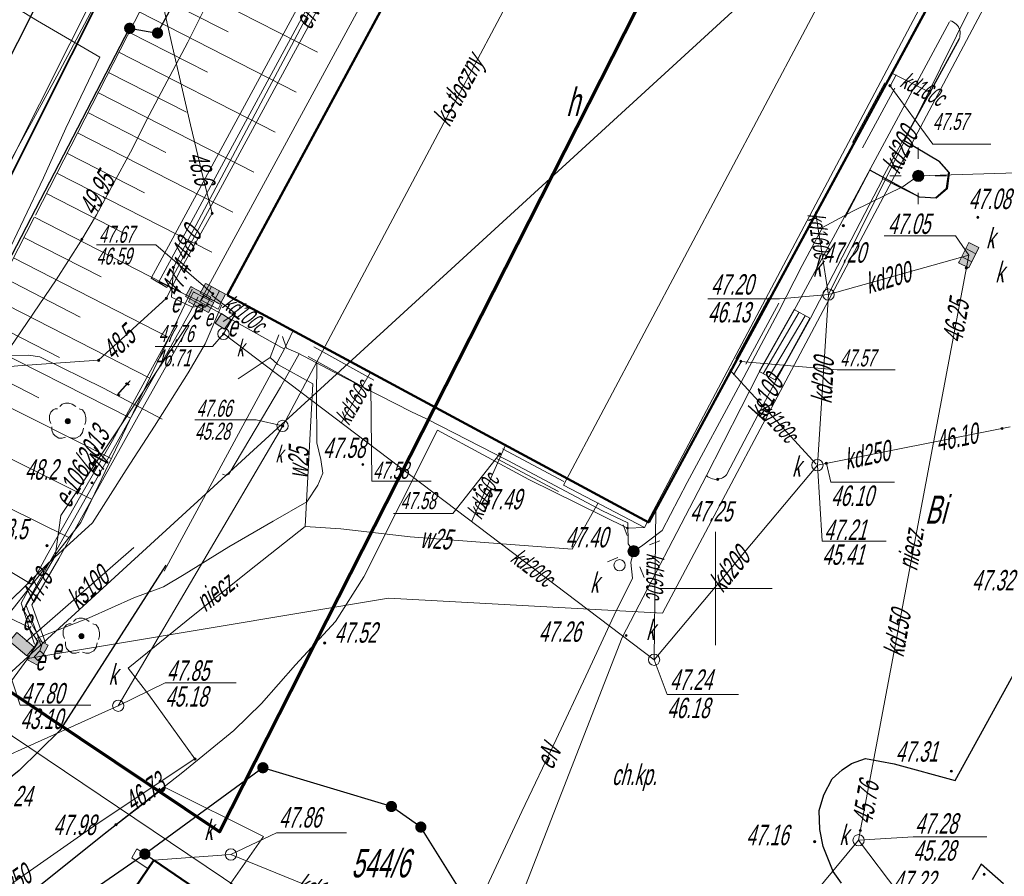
# Model space of a CAD drawing. Header units: millimetres. Extents: x 6567289036 to 6568990308, y 5976640423 to 5977332400.
# Tile 11 of 216: x 6567437334 to 6567480785, y 5976709709 to 5976747533. Entities that reach past the tile are written whole.
import ezdxf

# ---------------------------------------------------------------- set-up
doc = ezdxf.new("R2010")
doc.units = ezdxf.units.MM
doc.layers.add('0_PODKŁADANKI', color=7, linetype='Continuous')
doc.styles.get("Standard").update_dxf_attribs({"font": 'arial.ttf'})

# ---------------------------------------------------------------- blocks, each defined once
blk = doc.blocks.new('EGBP04_03')
at = {"linetype": 'Continuous', "lineweight": 13}
for color, points in [(7, [(0, -0.5, 1), (0, 0.5, 1)]), (0, [(0, -0.1, 1), (0, 0.1, 1)])]:
    blk.add_hatch(color=color, dxfattribs=at).paths.add_polyline_path(points)
at = {"color": 0, "linetype": 'Continuous', "lineweight": 13}
blk.add_circle((0, 0), 0.1, dxfattribs=at)
blk = doc.blocks.new('RTPW01')
at = {"linetype": 'Continuous', "lineweight": 13}
blk.add_hatch(color=0, dxfattribs=at).paths.add_polyline_path([(0, -0.1, 1), (0, 0.1, 1)])
at = {"color": 0, "linetype": 'Continuous', "lineweight": 13}
blk.add_circle((0, 0), 0.1, dxfattribs=at)
blk = doc.blocks.new('SUUS22_01')
at = {"color": 0, "linetype": 'Continuous', "lineweight": 13}
blk.add_circle((0, 0), 0.5, dxfattribs=at)
blk = doc.blocks.new('SUUS05')
at = {"linetype": 'Continuous', "lineweight": 18}
blk.add_hatch(color=7, dxfattribs=at).paths.add_polyline_path([(-1, 0.5), (-1, -0.5), (1, -0.5), (1, 0.5), (-0.9, 0.5)])
at = {"color": 0, "linetype": 'Continuous', "lineweight": 18, "flags": 128}
for points in [[(-1, 0.5), (-1, -0.5), (1, -0.5), (1, 0.5), (-0.9, 0.5)], [(-0.4, 0.5), (-0.4, -0.5)]]:
    blk.add_lwpolyline(points, close=True, dxfattribs=at)
blk.add_lwpolyline([(0.4, 0.5), (0.4, -0.5)], dxfattribs=at)
blk = doc.blocks.new('BUIB04_01')
at = {"linetype": 'Continuous', "lineweight": 18}
blk.add_hatch(color=7, dxfattribs=at).paths.add_polyline_path([(0, -0.5, 1), (0, 0.5, 1)])
at = {"color": 0, "linetype": 'Continuous', "lineweight": 18}
blk.add_circle((0, 0), 0.5, dxfattribs=at)
blk = doc.blocks.new('SUPS01_08')
at = {"linetype": 'Continuous', "lineweight": 13}
blk.add_hatch(color=0, dxfattribs=at).paths.add_polyline_path([(0, -0.1, 1), (0, 0.1, 1)])
at = {"color": 0, "linetype": 'Continuous', "lineweight": 13}
blk.add_circle((0, 0), 0.1, dxfattribs=at)
blk = doc.blocks.new('SUUS17_01')
at = {"linetype": 'Continuous', "lineweight": 18}
blk.add_hatch(color=7, dxfattribs=at).paths.add_polyline_path([(-1, 0.5), (-1, -0.5), (1, -0.5), (1, 0.5), (-0.9, 0.5)])
at = {"color": 0, "linetype": 'Continuous', "lineweight": 18, "flags": 128}
blk.add_lwpolyline([(-1, 0.5), (-1, -0.5), (1, -0.5), (1, 0.5), (-0.9, 0.5)], close=True, dxfattribs=at)
blk = doc.blocks.new('OBOP02_01')
at = {"linetype": 'Continuous', "lineweight": 13}
blk.add_hatch(color=0, dxfattribs=at).paths.add_polyline_path([(0, -0.224, 1), (0, 0.224, 1)])
at = {"color": 0, "linetype": 'Continuous', "lineweight": 18, "flags": 128}
for points in [[(-0.9, 1.1), (-1.1, 1.1), (-1.3, 1), (-1.5, 0.8), (-1.6, 0.5), (-1.6, 0.1), (-1.5, -0.2)], [(0.7, 1.3), (0.4, 1.5), (0.1, 1.6), (-0.2, 1.6), (-0.5, 1.5), (-0.7, 1.3)], [(1.5, -0.3), (1.6, 0), (1.6, 0.3), (1.5, 0.7), (1.3, 1), (1, 1.1)], [(-1.4, -0.5), (-1.4, -0.8), (-1.3, -1.1), (-1.1, -1.3), (-0.8, -1.5), (-0.5, -1.5), (-0.2, -1.4)], [(0.1, -1.4), (0.4, -1.5), (0.7, -1.5), (1.1, -1.3), (1.3, -1), (1.4, -0.6)]]:
    blk.add_lwpolyline(points, dxfattribs=at)
at = {"color": 0, "linetype": 'Continuous', "lineweight": 13}
blk.add_circle((0, 0), 0.224, dxfattribs=at)
blk = doc.blocks.new('RTPW02')
at = {"linetype": 'Continuous', "lineweight": 13}
blk.add_hatch(color=0, dxfattribs=at).paths.add_polyline_path([(0, -0.1, 1), (0, 0.1, 1)])
at = {"color": 0, "linetype": 'Continuous', "lineweight": 13}
blk.add_circle((0, 0), 0.1, dxfattribs=at)
blk = doc.blocks.new('SUUS29_01')
at = {"linetype": 'Continuous', "lineweight": 13}
blk.add_hatch(color=0, dxfattribs=at).paths.add_polyline_path([(-0.5, 0.5), (0.5, 0.5), (0.5, -0.5), (-0.5, -0.5), (-0.5, 0.5)])
at = {"color": 0, "linetype": 'Continuous', "lineweight": 13, "flags": 128}
blk.add_lwpolyline([(-0.5, 0.5), (0.5, 0.5), (0.5, -0.5), (-0.5, -0.5), (-0.5, 0.5)], close=True, dxfattribs=at)

msp = doc.modelspace()

# ---------------------------------------------------------------- linework, layer by layer
at = {"layer": '0_PODKŁADANKI', "lineweight": 70, "flags": 128}
msp.add_lwpolyline([(6567404736.345362, 5976739422.753954), (6567351762.778372, 5976777404.141075), (6567366146.075858, 5976800736.645169), (6567331457.154829, 5976823648.519215), (6567352156.941767, 5976859663.035738), (6567388004.251012, 5976922023.146966), (6567434454.322674, 5977002407.900146), (6567546736.345362, 5976901322.753954), (6567526086.345362, 5976874932.753954), (6567498709.432438, 5976815801.160638), (6567474536.620397, 5976767698.485344), (6567446143.972124, 5976711666.871627)], close=True, dxfattribs=at)
at = {"layer": '0_PODKŁADANKI', "linetype": 'Continuous', "lineweight": 25, "flags": 128}
for points in [[(6567421566.345362, 5976715642.753954), (6567430996.345362, 5976734122.753954), (6567440376.345362, 5976752772.753954), (6567448406.345362, 5976768552.753954), (6567457906.345362, 5976787632.753954), (6567466996.345362, 5976805882.753954), (6567476276.345362, 5976824392.753954)], [(6567443416.345362, 5976746942.753953), (6567458546.345362, 5976774712.753954)], [(6567482756.345362, 5976760692.753953), (6567421090.345361, 5976704201.753954)], [(6567435956.345362, 5976735182.753954), (6567442186.345362, 5976747152.753954)], [(6567442186.345362, 5976747152.753954), (6567443416.345362, 5976746942.753953)], [(6567478786.345362, 5976746682.753954), (6567476356.345362, 5976742212.753954), (6567477916.345362, 5976741292.753954), (6567478346.345362, 5976740782.753954), (6567478256.345362, 5976740062.753954), (6567477776.345362, 5976739652.753954), (6567477046.345362, 5976739702.753954), (6567474856.345362, 5976740892.753954)], [(6567443776.345362, 5976723442.753953), (6567439106.345362, 5976716152.753954), (6567437306.345362, 5976714382.753954), (6567431706.345362, 5976709902.753954), (6567431486.345362, 5976709742.753954), (6567423233.345362, 5976703068.753954)], [(6567473596.345362, 5976709412.753954), (6567473236.345362, 5976709922.753954), (6567472796.345362, 5976711022.753954), (6567472646.345362, 5976711772.753954), (6567472616.345362, 5976712612.753954), (6567472826.345362, 5976713312.753954), (6567473186.345362, 5976714012.753954), (6567473636.345362, 5976714412.753954), (6567474036.345362, 5976714692.753953), (6567474666.345362, 5976714912.753954), (6567475926.345362, 5976714682.753954), (6567478616.345362, 5976713932.753954), (6567481756.345362, 5976719642.753954), (6567483266.345362, 5976722542.753954)], [(6567448066.345362, 5976714502.753954), (6567442856.345362, 5976710692.753953)], [(6567453736.345362, 5976712792.753954), (6567448066.345362, 5976714502.753954)], [(6567427817.345362, 5976700642.753954), (6567428596.345362, 5976701262.753954), (6567437376.345362, 5976708632.753954), (6567440986.345362, 5976711522.753954), (6567441586.345362, 5976711992.753954), (6567443726.345362, 5976713652.753954)], [(6567455036.345362, 5976711882.753954), (6567453736.345362, 5976712792.753954)], [(6567457386.345362, 5976708112.753954), (6567455036.345362, 5976711882.753954)], [(6567442856.345362, 5976710692.753953), (6567428846.345362, 5976701002.753954)], [(6567455926.345362, 5976701772.753954), (6567442856.345362, 5976710692.753953)], [(6567480746.345362, 5976709382.753954), (6567479756.345362, 5976710242.753954), (6567479366.345362, 5976709552.753954)]]:
    msp.add_lwpolyline(points, dxfattribs=at)
at = {"layer": '0_PODKŁADANKI', "lineweight": 18, "flags": 128}
for points in [[(6567476276.345362, 5976824392.753954), (6567466996.345362, 5976805882.753954), (6567457906.345362, 5976787632.753954), (6567448406.345362, 5976768552.753954), (6567440376.345362, 5976752772.753954), (6567430996.345362, 5976734122.753954), (6567421566.345362, 5976715642.753954)], [(6567478136.345362, 5976823322.753954), (6567468856.345362, 5976804912.753954), (6567459866.345362, 5976786642.753954), (6567458416.345362, 5976783862.753954), (6567457606.345362, 5976782242.753954), (6567450356.345362, 5976767582.753954), (6567442226.345362, 5976751812.753954), (6567432846.345362, 5976733172.753954), (6567430656.345362, 5976728772.753954), (6567426796.345362, 5976721092.753954), (6567423396.345362, 5976714652.753954), (6567418288.345362, 5976705684.753954)], [(6567458546.345362, 5976774712.753954), (6567443416.345362, 5976746942.753953)], [(6567445336.345362, 5976735062.753954), (6567443476.345362, 5976735952.753954), (6567462946.345362, 5976771942.753953), (6567468016.345362, 5976769212.753954), (6567468286.345362, 5976769712.753954)], [(6567451526.345362, 5976766332.753954), (6567444266.345362, 5976751102.753954), (6567438026.345362, 5976738902.753954)], [(6567460136.345362, 5976762482.753954), (6567445276.345362, 5976735072.753954), (6567449026.345362, 5976732982.753954)], [(6567421090.345361, 5976704201.753954), (6567482756.345362, 5976760692.753953)], [(6567442186.345362, 5976747152.753954), (6567435956.345362, 5976735182.753954)], [(6567443416.345362, 5976746942.753953), (6567442186.345362, 5976747152.753954)], [(6567478366.345362, 5976747432.753954), (6567471496.345362, 5976734682.753954), (6567469956.345362, 5976731942.753953), (6567467616.345362, 5976727352.753954)], [(6567473756.345362, 5976738802.753954), (6567474876.345362, 5976740952.753954)], [(6567437966.345362, 5976738792.753954), (6567434536.345362, 5976732082.753954), (6567432266.345362, 5976727502.753954), (6567424146.345362, 5976713922.753954), (6567419046.345362, 5976705283.753953)], [(6567440036.345362, 5976725332.753954), (6567444946.345362, 5976735632.753954)], [(6567444296.345362, 5976734192.753953), (6567443036.345362, 5976731902.753954), (6567441426.345362, 5976728952.753954), (6567439976.345362, 5976726422.753954), (6567438526.345362, 5976723872.753954), (6567437396.345362, 5976721762.753954), (6567437986.345362, 5976719952.753954)], [(6567444766.345362, 5976733962.753954), (6567442836.345362, 5976730532.753954), (6567439056.345362, 5976723742.753954), (6567437876.345362, 5976721692.753953), (6567438476.345362, 5976720012.753954)], [(6567464906.345362, 5976725112.753954), (6567464156.345362, 5976725082.753954), (6567459806.345362, 5976727232.753954), (6567455766.345362, 5976729412.753954), (6567452526.345362, 5976722932.753954), (6567451266.345362, 5976720962.753954), (6567449506.345362, 5976719042.753954), (6567448006.345362, 5976717332.753954), (6567446786.345362, 5976716142.753954), (6567444526.345362, 5976714312.753954), (6567440986.345362, 5976711522.753954), (6567437376.345362, 5976708632.753954), (6567428596.345362, 5976701262.753954), (6567427817.345362, 5976700642.753954)], [(6567440036.345362, 5976725332.753954), (6567434646.345362, 5976718502.753954), (6567431986.345362, 5976713482.753954), (6567431706.345362, 5976709902.753954)], [(6567423233.345362, 5976703068.753954), (6567431486.345362, 5976709742.753954), (6567431706.345362, 5976709902.753954), (6567435716.345362, 5976713122.753954), (6567437306.345362, 5976714382.753954), (6567439106.345362, 5976716152.753954), (6567443776.345362, 5976723442.753953)], [(6567448066.345362, 5976714502.753954), (6567442856.345362, 5976710692.753953)], [(6567453736.345362, 5976712792.753954), (6567448066.345362, 5976714502.753954)], [(6567443726.345362, 5976713652.753954), (6567448086.345362, 5976711462.753954), (6567446036.345362, 5976708522.753954)], [(6567455036.345362, 5976711882.753954), (6567453736.345362, 5976712792.753954)], [(6567457386.345362, 5976708112.753954), (6567455036.345362, 5976711882.753954)], [(6567428846.345362, 5976701002.753954), (6567442856.345362, 5976710692.753953)], [(6567442856.345362, 5976710692.753953), (6567455926.345362, 5976701772.753954)]]:
    msp.add_lwpolyline(points, dxfattribs=at)
at = {"layer": '0_PODKŁADANKI', "linetype": 'Continuous', "lineweight": 18, "flags": 128}
for points in [[(6567505766.345362, 5976820062.753954), (6567501876.345362, 5976812722.753954), (6567499036.345362, 5976807082.753954), (6567497256.345362, 5976803172.753954), (6567495516.345362, 5976798852.753954), (6567494006.345362, 5976795472.753954), (6567493446.345362, 5976793922.753954), (6567490996.345362, 5976788162.753954), (6567485656.345362, 5976775352.753954), (6567484836.345362, 5976771452.753954), (6567483686.345362, 5976765692.753953), (6567482776.345362, 5976760932.753954), (6567482286.345362, 5976758112.753954), (6567481576.345362, 5976754832.753954), (6567480616.345362, 5976750252.753954), (6567480386.345362, 5976749012.753954), (6567465696.345362, 5976721332.753954), (6567453616.345362, 5976721992.753954), (6567437686.345362, 5976719322.753954)], [(6567494286.345362, 5976803502.753954), (6567489876.345362, 5976792982.753954), (6567487686.345362, 5976786052.753954), (6567484976.345362, 5976774402.753954), (6567482766.345362, 5976761452.753954), (6567485206.345362, 5976740882.753954), (6567476986.345362, 5976740632.753954)], [(6567464706.345362, 5976785322.753954), (6567461586.345362, 5976779222.753954), (6567460566.345362, 5976777072.753954), (6567458426.345362, 5976772862.753954), (6567456746.345362, 5976769532.753954), (6567454996.345362, 5976766112.753954), (6567453316.345362, 5976762772.753954), (6567451426.345362, 5976759002.753954), (6567450026.345362, 5976756412.753954), (6567448326.345362, 5976753322.753954), (6567447446.345362, 5976751662.753954), (6567445706.345362, 5976748462.753954), (6567444746.345362, 5976746542.753954), (6567443046.345362, 5976743322.753954), (6567442226.345362, 5976741682.753954), (6567440716.345362, 5976738922.753954), (6567440026.345362, 5976737752.753954), (6567438946.345362, 5976736052.753954), (6567436906.345362, 5976733052.753954)], [(6567458586.345362, 5976783072.753954), (6567457166.345362, 5976778992.753954), (6567456536.345362, 5976777842.753954), (6567455406.345362, 5976776622.753954), (6567453346.345362, 5976772392.753954), (6567451416.345362, 5976768672.753954), (6567449186.345362, 5976764492.753954), (6567446876.345362, 5976760012.753954), (6567444686.345362, 5976755802.753954), (6567442026.345362, 5976750802.753954), (6567438966.345362, 5976745042.753954), (6567436666.345362, 5976740812.753954), (6567435366.345362, 5976738272.753954), (6567431506.345362, 5976731422.753954), (6567430076.345362, 5976728712.753954), (6567428386.345362, 5976725462.753954), (6567427476.345362, 5976723622.753954), (6567425236.345362, 5976720152.753954), (6567422176.345362, 5976715412.753954), (6567419216.345362, 5976710772.753954), (6567417186.345362, 5976707622.753954)], [(6567460176.345362, 5976781222.753954), (6567458476.345362, 5976777772.753954), (6567456966.345362, 5976774892.753954), (6567455856.345362, 5976772722.753954), (6567454526.345362, 5976770132.753954), (6567452826.345362, 5976766842.753954), (6567451486.345362, 5976764312.753954), (6567448966.345362, 5976759322.753954), (6567447446.345362, 5976756302.753954), (6567445456.345362, 5976752532.753954), (6567443536.345362, 5976748762.753954), (6567444026.345362, 5976746522.753954), (6567444866.345362, 5976742882.753954), (6567445446.345362, 5976740492.753954), (6567445826.345362, 5976738982.753954), (6567444446.345362, 5976736512.753954), (6567443806.345362, 5976735232.753954), (6567442326.345362, 5976733882.753954)], [(6567464866.345362, 5976771572.753954), (6567463226.345362, 5976772052.753954), (6567459236.345362, 5976765062.753954), (6567454526.345362, 5976755932.753954), (6567450946.345362, 5976749452.753954), (6567444116.345362, 5976736592.753954), (6567444036.345362, 5976735282.753954), (6567444966.345362, 5976734842.753954), (6567445696.345362, 5976734952.753954), (6567445136.345362, 5976734642.753954), (6567439156.345362, 5976725642.753954), (6567438896.345362, 5976723842.753954), (6567437506.345362, 5976721482.753954), (6567438346.345362, 5976720022.753954), (6567438226.345362, 5976719662.753954)], [(6567409366.345362, 5976763652.753954), (6567411916.345362, 5976762202.753954), (6567415806.345362, 5976760042.753954), (6567418856.345362, 5976760022.753954), (6567422056.345362, 5976757952.753954), (6567424356.345362, 5976756422.753954), (6567426956.345362, 5976754772.753954), (6567429876.345362, 5976752792.753954), (6567433096.345362, 5976750602.753954), (6567435356.345362, 5976749172.753954), (6567438116.345362, 5976747482.753954), (6567440876.345362, 5976745872.753954), (6567439366.345362, 5976742742.753954), (6567438386.345362, 5976740552.753954), (6567436646.345362, 5976736892.753954), (6567435306.345362, 5976733952.753954), (6567434816.345362, 5976732952.753954), (6567433586.345362, 5976732742.753954)], [(6567441686.345362, 5976717242.753954), (6567448946.345362, 5976729592.753954), (6567466876.345362, 5976763372.753954)], [(6567443526.345362, 5976749652.753954), (6567450476.345362, 5976746102.753954)], [(6567443066.345362, 5976748762.753954), (6567446536.345362, 5976746992.753954)], [(6567479376.345362, 5976748242.753954), (6567473026.345362, 5976735392.753954)], [(6567442606.345362, 5976747882.753954), (6567449536.345362, 5976744332.753954)], [(6567478786.345362, 5976746682.753954), (6567478816.345362, 5976746752.753954), (6567478826.345362, 5976746832.753954), (6567478836.345362, 5976746912.753954), (6567478836.345362, 5976746992.753954), (6567478816.345362, 5976747062.753954), (6567478796.345362, 5976747142.753954), (6567478756.345362, 5976747212.753954), (6567478716.345362, 5976747272.753954), (6567478666.345362, 5976747332.753954), (6567478606.345362, 5976747382.753954), (6567478546.345362, 5976747422.753954), (6567478466.345362, 5976747462.753954), (6567478396.345362, 5976747482.753954)], [(6567442156.345362, 5976746982.753954), (6567445626.345362, 5976745212.753954)], [(6567441706.345362, 5976746102.753954), (6567448606.345362, 5976742562.753954)], [(6567441246.345362, 5976745202.753954), (6567444696.345362, 5976743442.753953)], [(6567476006.345362, 5976745092.753954), (6567475746.345362, 5976744592.753954)], [(6567477456.345362, 5976744342.753954), (6567475826.345362, 5976745172.753954)], [(6567475516.595361, 5976744742.253954), (6567474086.59536, 5976742112.253954)], [(6567475956.095363, 5976744503.253954), (6567474526.095364, 5976741873.253954)], [(6567475736.345362, 5976744622.753954), (6567477626.345362, 5976742042.753954), (6567480192.345362, 5976742042.753954)], [(6567440786.345362, 5976744312.753954), (6567447666.345362, 5976740792.753954)], [(6567440336.345362, 5976743432.753954), (6567443776.345362, 5976741672.753954)], [(6567439886.345362, 5976742532.753954), (6567446746.345362, 5976739032.753954)], [(6567476986.345362, 5976741382.753954), (6567476986.345362, 5976741882.753954)], [(6567439416.345362, 5976741642.753954), (6567442846.345362, 5976739892.753954)], [(6567438966.345362, 5976740762.753954), (6567445806.345362, 5976737262.753954)], [(6567455206.345362, 5976697892.753954), (6567463916.345362, 5976720252.753954), (6567467646.345362, 5976727402.753954), (6567467706.345362, 5976727352.753954), (6567467766.345362, 5976727312.753954), (6567467836.345362, 5976727282.753954), (6567467906.345362, 5976727252.753954), (6567467986.345362, 5976727242.753954), (6567468056.345362, 5976727232.753954), (6567468136.345362, 5976727242.753954), (6567468206.345362, 5976727252.753954), (6567468286.345362, 5976727272.753954), (6567468346.345362, 5976727302.753954), (6567468416.345362, 5976727342.753954), (6567468476.345362, 5976727392.753954), (6567468526.345362, 5976727442.753953), (6567470716.345362, 5976731622.753954), (6567472226.345362, 5976734352.753954), (6567475426.345362, 5976740512.753954)], [(6567476986.345362, 5976740632.753954), (6567476316.345362, 5976740172.753954), (6567474106.345362, 5976739072.753954), (6567472766.345362, 5976738362.753954), (6567471866.345362, 5976736672.753954), (6567470806.345362, 5976734602.753954), (6567469036.345362, 5976731272.753954), (6567466796.345362, 5976727092.753954), (6567465686.345362, 5976724982.753954), (6567464776.345362, 5976724282.753954), (6567464426.345362, 5976724062.753954)], [(6567475736.345362, 5976740632.753954), (6567476236.345362, 5976740632.753954)], [(6567477736.345362, 5976740632.753954), (6567478236.345362, 5976740632.753954)], [(6567438516.345362, 5976739862.753954), (6567441926.345362, 5976738112.753954)], [(6567476986.345362, 5976739382.753954), (6567476986.345362, 5976739882.753954)], [(6567437986.345362, 5976738812.753954), (6567444786.345362, 5976735322.753954)], [(6567473016.345362, 5976735462.753954), (6567472456.345362, 5976739042.753954)], [(6567437516.345362, 5976737912.753954), (6567440926.345362, 5976736182.753954)], [(6567479216.345362, 5976737132.753954), (6567478626.345362, 5976737982.753954), (6567475483.345362, 5976737982.753954)], [(6567445856.345362, 5976735432.753954), (6567443346.345362, 5976737592.753954), (6567440716.345362, 5976737592.753954)], [(6567473026.345362, 5976735392.753954), (6567479216.345362, 5976737132.753954)], [(6567474356.345362, 5976711302.753954), (6567479216.345362, 5976737132.753954)], [(6567443916.345362, 5976733502.753954), (6567437066.345362, 5976737022.753954)], [(6567436616.345362, 5976736142.753954), (6567440006.345362, 5976734402.753954)], [(6567445206.345362, 5976735292.753954), (6567444836.345362, 5976734602.753954), (6567443476.345362, 5976732162.753954), (6567442266.345362, 5976730012.753954), (6567441076.345362, 5976727882.753954), (6567439696.345362, 5976725412.753954), (6567438966.345362, 5976724142.753954), (6567438176.345362, 5976722742.753954), (6567437606.345362, 5976721702.753954), (6567438096.345362, 5976720462.753954), (6567438276.345362, 5976719872.753954)], [(6567446276.345362, 5976733592.753954), (6567446856.345362, 5976734552.753954), (6567445796.345362, 5976735362.753954)], [(6567473026.345362, 5976735392.753954), (6567470866.345362, 5976735212.753954), (6567467697.345362, 5976735212.753954)], [(6567473026.345362, 5976735392.753954), (6567472536.345362, 5976727862.753954)], [(6567446256.345362, 5976734942.753953), (6567445516.345362, 5976733222.753954), (6567444766.345362, 5976731942.753953), (6567443276.345362, 5976729582.753954), (6567442036.345362, 5976727662.753954), (6567440546.345362, 5976725322.753954), (6567438556.345362, 5976723502.753954), (6567435946.345362, 5976720922.753954), (6567434366.345362, 5976719522.753954), (6567432746.345362, 5976718082.753954), (6567431466.345362, 5976716742.753954), (6567430316.345362, 5976715442.753953), (6567429206.345362, 5976714242.753954), (6567428106.345362, 5976713032.753954), (6567427236.345362, 5976712042.753954), (6567426046.345362, 5976710732.753954), (6567424626.345362, 5976709192.753953), (6567423296.345362, 5976707712.753954), (6567422506.345362, 5976706942.753953), (6567422276.345362, 5976706542.753954), (6567421726.345362, 5976705912.753954), (6567420446.345362, 5976704542.753954)], [(6567443076.345362, 5976731702.753954), (6567436156.345362, 5976735242.753954)], [(6567468936.595361, 5976732562.003953), (6567470396.595361, 5976735252.003952)], [(6567469376.095363, 5976732323.503953), (6567470836.095363, 5976735013.503955)], [(6567446306.345362, 5976734212.753954), (6567446856.345362, 5976734552.753954)], [(6567471506.345362, 5976734732.753954), (6567469966.345362, 5976731992.753954)], [(6567470136.345362, 5976731902.753954), (6567471736.345362, 5976734612.753954)], [(6567470406.345362, 5976731772.753954), (6567471996.345362, 5976734462.753954)], [(6567472206.345362, 5976734352.753954), (6567471506.345362, 5976734732.753954)], [(6567435696.345362, 5976734352.753954), (6567439096.345362, 5976732612.753954)], [(6567470696.345362, 5976731622.753954), (6567472206.345362, 5976734352.753954)], [(6567420663.345362, 5976704427.753954), (6567421976.345362, 5976707192.753953), (6567422746.345362, 5976708662.753954), (6567423986.345362, 5976711052.753954), (6567425436.345362, 5976713912.753954), (6567427006.345362, 5976716952.753954), (6567428716.345362, 5976720262.753954), (6567430596.345362, 5976723552.753954), (6567430886.345362, 5976724182.753954), (6567431376.345362, 5976725162.753954), (6567431796.345362, 5976725832.753954), (6567433196.345362, 5976728272.753954), (6567434626.345362, 5976730792.753954), (6567435376.345362, 5976732082.753954), (6567437256.345362, 5976732252.753954), (6567440816.345362, 5976732492.753954), (6567442326.345362, 5976733882.753954)], [(6567446326.345362, 5976733662.753954), (6567445846.345362, 5976733102.753954), (6567443317.345362, 5976733102.753954)], [(6567443716.345362, 5976723182.753954), (6567449026.345362, 5976732992.753954), (6567449396.345362, 5976733812.753954)], [(6567465326.345362, 5976719272.753954), (6567446336.345362, 5976733662.753954)], [(6567448766.345362, 5976733622.753954), (6567448386.345362, 5976732612.753954), (6567446976.345362, 5976731672.753954)], [(6567442216.345362, 5976729942.753953), (6567435246.345362, 5976733472.753954)], [(6567464426.345362, 5976724062.753954), (6567464186.345362, 5976724392.753954), (6567464176.345362, 5976725312.753954), (6567463046.345362, 5976725852.753954), (6567458876.345362, 5976728072.753954), (6567455286.345362, 5976729902.753954), (6567454626.345362, 5976730222.753954), (6567451716.345362, 5976731702.753954), (6567449626.345362, 5976732802.753954), (6567449106.345362, 5976733032.753954), (6567448926.345362, 5976733542.753954)], [(6567443626.345362, 5976729892.753954), (6567441026.345362, 5976731262.753954), (6567438216.345362, 5976732642.753954), (6567437726.345362, 5976732712.753954), (6567435856.345362, 5976732662.753954), (6567434246.345362, 5976732682.753954), (6567433586.345362, 5976732742.753954)], [(6567449666.345362, 5976732772.753954), (6567448846.345362, 5976731302.753954), (6567447766.345362, 5976729502.753954), (6567446566.345362, 5976727462.753954), (6567446446.345362, 5976727402.753954), (6567446276.345362, 5976727472.753954)], [(6567450307.59536, 5976733091.253956), (6567452957.595361, 5976731621.253955)], [(6567434796.345362, 5976732572.753954), (6567438176.345362, 5976730832.753954)], [(6567450446.345362, 5976732362.753954), (6567450426.345362, 5976730932.753954), (6567450446.345362, 5976728852.753954), (6567450626.345362, 5976728112.753954), (6567450716.345362, 5976727502.753954), (6567450496.345362, 5976726972.753954), (6567450006.345362, 5976726242.753954), (6567448526.345362, 5976725392.753954), (6567446556.345362, 5976724252.753954), (6567444586.345362, 5976723032.753954), (6567443686.345362, 5976722492.753954), (6567442376.345362, 5976722002.753954), (6567440396.345362, 5976721122.753954), (6567438056.345362, 5976720202.753954)], [(6567448386.345362, 5976732622.753954), (6567448726.345362, 5976732312.753954), (6567450266.345362, 5976731452.753954), (6567449936.345362, 5976725152.753954), (6567447756.345362, 5976723432.753954), (6567444986.345362, 5976721222.753954), (6567442126.345362, 5976718902.753954), (6567443026.345362, 5976717722.753954), (6567445066.345362, 5976714892.753954)], [(6567450065.095363, 5976732654.253954), (6567452715.095363, 5976731184.253954)], [(6567468836.345362, 5976731852.753954), (6567469176.345362, 5976732422.753954)], [(6567469156.345362, 5976732442.753953), (6567473406.345362, 5976732072.753954), (6567475972.345362, 5976732072.753954)], [(6567470676.345362, 5976731632.753954), (6567471066.345362, 5976732292.753954)], [(6567451516.345362, 5976729722.753954), (6567452806.345362, 5976731932.753954)], [(6567472486.345362, 5976727912.753954), (6567468666.345362, 5976732072.753954)], [(6567469966.345362, 5976731992.753954), (6567470696.345362, 5976731622.753954)], [(6567441376.345362, 5976728162.753954), (6567434346.345362, 5976731682.753954)], [(6567452836.345362, 5976731402.753954), (6567452876.345362, 5976727152.753954), (6567455490.345362, 5976727152.753954)], [(6567440526.345362, 5976726342.753954), (6567433446.345362, 5976729892.753954)], [(6567448936.345362, 5976729592.753954), (6567447766.345362, 5976729862.753954), (6567445062.345362, 5976729862.753954)], [(6567472536.345362, 5976727862.753954), (6567481046.345362, 5976729562.753954)], [(6567458516.345362, 5976728362.753954), (6567456446.345362, 5976725722.753954), (6567453832.345362, 5976725722.753954)], [(6567457276.345362, 5976725362.753954), (6567458776.345362, 5976728742.753954)], [(6567458633.595364, 5976728583.503956), (6567461343.595364, 5976727143.503955)], [(6567439496.345362, 5976724662.753954), (6567432566.345362, 5976728092.753954)], [(6567458399.095363, 5976728142.003953), (6567461109.095363, 5976726702.003953)], [(6567472936.345362, 5976727942.753953), (6567473136.345362, 5976727112.753954), (6567475941.345362, 5976727112.753954)], [(6567472536.345362, 5976727862.753954), (6567465326.345362, 5976719272.753954)], [(6567472536.345362, 5976727862.753954), (6567472746.345362, 5976724512.753954), (6567475570.345362, 5976724512.753954)], [(6567437866.345362, 5976722592.753954), (6567431576.345362, 5976726362.753954)], [(6567462856.345362, 5976726192.753953), (6567461716.345362, 5976724152.753954), (6567454566.345362, 5976724702.753954), (6567451506.345362, 5976725052.753954), (6567449936.345362, 5976725152.753954)], [(6567465326.345362, 5976719302.753954), (6567465406.345362, 5976725932.753954)], [(6567464146.859595, 5976724758.733628), (6567463960.535751, 5976725222.720077)], [(6567465122.325036, 5976724342.239718), (6567465586.311484, 5976724528.563564)], [(6567442366.345362, 5976724222.753954), (6567437626.345362, 5976720072.753954)], [(6567464426.345362, 5976724062.753954), (6567464296.345362, 5976723572.753954), (6567464376.345362, 5976722872.753954), (6567463566.345362, 5976721232.753954), (6567462316.345362, 5976718542.753954), (6567461006.345362, 5976715752.753954), (6567459486.345362, 5976712572.753954), (6567457536.345362, 5976708372.753954), (6567456426.345362, 5976706092.753954), (6567456216.345362, 5976705812.753954), (6567456716.345362, 5976704992.753954), (6567456806.345362, 5976701472.753954), (6567454546.345362, 5976698252.753954), (6567452166.345362, 5976694732.753954), (6567449566.345362, 5976691032.753954), (6567448628.345362, 5976689631.753954)], [(6567463266.379238, 5976723596.944344), (6567463730.365687, 5976723783.268188)], [(6567464892.154972, 5976722902.78783), (6567464705.831126, 5976723366.77428)], [(6567436676.345362, 5976719332.753954), (6567437356.345362, 5976717262.753954), (6567440473.345362, 5976717262.753954)], [(6567465326.345362, 5976719272.753954), (6567465906.345362, 5976717742.753954), (6567469049.345362, 5976717742.753954)], [(6567441686.345362, 5976717242.753954), (6567443756.345362, 5976718252.753954), (6567446893.345362, 5976718252.753954)], [(6567441686.345362, 5976717242.753954), (6567432646.345362, 5976713172.753954)], [(6567419873.345362, 5976704845.753954), (6567429326.345362, 5976715702.753954), (6567435426.345362, 5976716952.753954), (6567457976.345362, 5976701782.753954), (6567456193.345362, 5976685628.753954)], [(6567445066.345362, 5976714892.753954), (6567440756.345362, 5976712022.753954), (6567436326.345362, 5976708932.753954), (6567430466.345362, 5976704912.753954), (6567426896.345362, 5976702442.753953), (6567426128.345362, 5976701535.753954)], [(6567446656.345362, 5976710672.753954), (6567448666.345362, 5976711632.753954), (6567451758.345362, 5976711632.753954)], [(6567474356.345362, 5976711302.753954), (6567476766.345362, 5976711452.753954), (6567480011.345362, 5976711452.753954)], [(6567474356.345362, 5976711302.753954), (6567469846.345362, 5976705872.753954)], [(6567474356.345362, 5976711302.753954), (6567477916.345362, 5976706592.753954), (6567481373.345362, 5976702540.753954)], [(6567446656.345362, 5976710672.753954), (6567443246.345362, 5976710422.753954)], [(6567466576.345362, 5976702542.753954), (6567446656.345362, 5976710672.753954)]]:
    msp.add_lwpolyline(points, dxfattribs=at)
at = {"layer": '0_PODKŁADANKI', "lineweight": 35, "flags": 128}
msp.add_lwpolyline([(6567457736.345362, 5976782012.753954), (6567450586.345362, 5976767412.753954), (6567442516.345362, 5976751782.753954), (6567430876.345362, 5976728562.753954), (6567427046.345362, 5976721082.753954), (6567423396.345362, 5976714652.753954)], dxfattribs=at)
at = {"layer": '0_PODKŁADANKI', "lineweight": 18, "flags": 128}
msp.add_lwpolyline([(6567443136.345362, 5976736112.753954), (6567462786.345362, 5976772442.753953), (6567463506.345362, 5976772042.753954), (6567443826.345362, 5976735712.753954)], close=True, dxfattribs=at)
at = {"layer": '0_PODKŁADANKI', "linetype": 'Continuous', "lineweight": 50, "flags": 128}
for points in [[(6567446486.345362, 5976735372.753954), (6567460806.345362, 5976761902.753954)], [(6567479446.345362, 5976751872.753954), (6567465096.345362, 5976725332.753954)], [(6567465096.345362, 5976725332.753954), (6567446486.345362, 5976735372.753954)], [(6567439346.345362, 5976704652.753954), (6567443246.345362, 5976710422.753954)], [(6567443246.345362, 5976710422.753954), (6567454156.345362, 5976702972.753954)]]:
    msp.add_lwpolyline(points, dxfattribs=at)
at = {"layer": '0_PODKŁADANKI', "linetype": 'Continuous', "lineweight": 18, "flags": 128}
for points in [[(6567464906.345362, 5976725112.753954), (6567461336.345362, 5976726982.753954), (6567475566.345362, 5976753842.753954), (6567479116.345362, 5976751962.753954)], [(6567477886.345362, 5976741302.753954), (6567478316.345362, 5976740792.753954), (6567478226.345362, 5976740072.753954), (6567477746.345362, 5976739662.753954), (6567477016.345362, 5976739712.753954), (6567475396.345362, 5976740522.753954), (6567476326.345362, 5976742222.753954)], [(6567445466.345362, 5976735342.753954), (6567446196.345362, 5976734962.753954), (6567446096.345362, 5976734752.753954), (6567445346.345362, 5976735142.753954)], [(6567438146.345362, 5976720042.753954), (6567437686.345362, 5976719322.753954), (6567436646.345362, 5976717902.753954), (6567435656.345362, 5976717892.753954), (6567434716.345362, 5976718582.753954), (6567434466.345362, 5976719092.753954), (6567434586.345362, 5976719842.753954), (6567435596.345362, 5976721042.753954), (6567435956.345362, 5976721322.753954), (6567436566.345362, 5976721262.753954), (6567437706.345362, 5976720722.753954)], [(6567437966.345362, 5976719402.753954), (6567438226.345362, 5976719662.753954), (6567438396.345362, 5976719512.753954), (6567438136.345362, 5976719242.753954)], [(6567442286.345362, 5976710532.753954), (6567442506.345362, 5976710922.753954), (6567443246.345362, 5976710422.753954), (6567442996.345362, 5976710042.753954)], [(6567443246.345362, 5976710422.753954), (6567454156.345362, 5976702972.753954), (6567450266.345362, 5976697232.753954), (6567448976.345362, 5976698152.753954), (6567440926.345362, 5976703602.753954), (6567439346.345362, 5976704652.753954)]]:
    msp.add_lwpolyline(points, close=True, dxfattribs=at)
at = {"layer": '0_PODKŁADANKI', "linetype": 'Continuous', "lineweight": 13, "flags": 128}
for points in [[(6567468036.345362, 5976719922.753954), (6567468036.345362, 5976724922.753954)], [(6567465536.345362, 5976722422.753954), (6567470536.345362, 5976722422.753954)]]:
    msp.add_lwpolyline(points, dxfattribs=at)

# ---------------------------------------------------------------- block references
at = {"layer": '0_PODKŁADANKI', "linetype": 'Continuous', "xscale": 500, "yscale": 500, "zscale": 500}
for name, p in [('EGBP04_03', (6567442186.345362, 5976747152.753954)), ('EGBP04_03', (6567443416.345362, 5976746942.753953)), ('RTPW02', (6567475736.345362, 5976744622.753954)), ('BUIB04_01', (6567476986.345362, 5976740632.753954)), ('SUPS01_08', (6567445826.345362, 5976738982.753954)), ('RTPW01', (6567479616.345362, 5976738802.753954)), ('RTPW01', (6567473686.345362, 5976738442.753953)), ('SUPS01_08', (6567444116.345362, 5976736592.753954)), ('SUUS22_01', (6567473026.345362, 5976735392.753954)), ('SUPS01_08', (6567443806.345362, 5976735232.753954)), ('SUPS01_08', (6567440816.345362, 5976732492.753954)), ('RTPW02', (6567469156.345362, 5976732442.753953)), ('RTPW02', (6567452836.345362, 5976731402.753954)), ('OBOP02_01', (6567439456.345362, 5976729802.753954)), ('SUPS01_08', (6567480686.345362, 5976729482.753954)), ('RTPW02', (6567458516.345362, 5976728362.753954)), ('RTPW01', (6567452476.345362, 5976727892.753954)), ('SUUS22_01', (6567472536.345362, 5976727862.753954)), ('SUPS01_08', (6567472936.345362, 5976727942.753953)), ('RTPW01', (6567440526.345362, 5976727082.753954)), ('RTPW01', (6567457406.345362, 5976726782.753954)), ('RTPW01', (6567464156.345362, 5976725082.753954)), ('RTPW01', (6567438536.345362, 5976724312.753954)), ('BUIB04_01', (6567464426.345362, 5976724062.753954)), ('SUUS22_01', (6567463806.345362, 5976723442.753953)), ('SUPS01_08', (6567437506.345362, 5976721482.753954)), ('OBOP02_01', (6567440056.345362, 5976720312.753954)), ('RTPW01', (6567464096.345362, 5976720342.753954)), ('RTPW01', (6567450796.345362, 5976720012.753954)), ('SUUS22_01', (6567465326.345362, 5976719272.753954)), ('SUUS22_01', (6567441686.345362, 5976717242.753954)), ('SUPS01_08', (6567445066.345362, 5976714892.753954)), ('EGBP04_03', (6567448066.345362, 5976714502.753954)), ('RTPW01', (6567478446.345362, 5976714352.753954)), ('EGBP04_03', (6567453736.345362, 5976712792.753954)), ('RTPW01', (6567441586.345362, 5976711992.753954)), ('EGBP04_03', (6567455036.345362, 5976711882.753954)), ('SUUS22_01', (6567474356.345362, 5976711302.753954)), ('RTPW01', (6567472416.345362, 5976711242.753954)), ('EGBP04_03', (6567442856.345362, 5976710692.753953)), ('SUUS22_01', (6567446656.345362, 5976710672.753954)), ('RTPW01', (6567479896.345362, 5976709802.753954))]:
    msp.add_blockref(name, p, dxfattribs=at)
at = {"layer": '0_PODKŁADANKI', "linetype": 'Continuous'}
for name, p, xscale, yscale, zscale, rotation in [('SUPS01_08', (6567440076.345362, 5976737832.753954), 499.9999999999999, 499.9999999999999, 499.9999999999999, 60.41), ('SUUS05', (6567479216.345362, 5976737132.753954), 500, 500, 500, 63.64), ('SUPS01_08', (6567479106.345362, 5976736562.753954), 500.0000000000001, 500.0000000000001, 500.0000000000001, 79.89000000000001), ('SUUS17_01', (6567445206.345362, 5976735292.753954), 500.0000000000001, 500.0000000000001, 500.0000000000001, 331.59), ('SUUS05', (6567445856.345362, 5976735432.753954), 500.0000000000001, 500.0000000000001, 500.0000000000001, 331.42), ('SUUS17_01', (6567445336.345362, 5976735062.753954), 500.0000000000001, 500.0000000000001, 500.0000000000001, 332.24), ('RTPW02', (6567445856.345362, 5976735432.753954), 500.0000000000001, 500.0000000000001, 500.0000000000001, 331.42), ('SUUS29_01', (6567446306.345362, 5976734212.753954), 500.0000000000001, 500.0000000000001, 500.0000000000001, 326.8500000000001), ('SUUS22_01', (6567446326.345362, 5976733662.753954), 499.9999999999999, 499.9999999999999, 499.9999999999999, 359.21), ('RTPW02', (6567446326.345362, 5976733662.753954), 499.9999999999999, 499.9999999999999, 499.9999999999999, 359.21), ('SUUS22_01', (6567448936.345362, 5976729592.753954), 500, 500, 500, 359.08), ('RTPW02', (6567448936.345362, 5976729592.753954), 500, 500, 500, 359.08), ('RTPW02', (6567468136.345362, 5976727232.753954), 500, 500, 500, 359.13), ('SUUS17_01', (6567437426.345362, 5976719962.753954), 500.0000000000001, 500.0000000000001, 500.0000000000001, 319.29), ('SUUS17_01', (6567438136.345362, 5976719592.753954), 500, 500, 500, 61.47999999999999), ('SUPS01_08', (6567474436.345362, 5976711732.753954), 500.0000000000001, 500.0000000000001, 500.0000000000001, 79.89000000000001)]:
    msp.add_blockref(name, p, dxfattribs=dict(at, xscale=xscale, yscale=yscale, zscale=zscale, rotation=rotation))

# ---------------------------------------------------------------- texts
at = {"layer": '0_PODKŁADANKI', "lineweight": 18, "oblique": 15, "width": 0.59}
for s, rotation, p in [('eN', 62.7999999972, (6567450166.51454, 5976747036.927149)), ('ks-tłoczny', 62.1999999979, (6567456302.468239, 5976742753.005978)), ('kd200', 64.4999999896, (6567476142.481683, 5976740668.967225)), ('48.6', 284.3999999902, (6567444730.529779, 5976741570.660914)), ('49.95', 60.3999999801, (6567440656.252283, 5976738812.590065)), ('48.0', 62.7999999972, (6567444736.514541, 5976736806.927149)), ('47.4', 63.9999999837, (6567444310.906023, 5976735245.698675)), ('kd200', 16.5000000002, (6567474793.813431, 5976735421.184562)), ('46.25', 79.9000000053, (6567478919.392466, 5976733223.95489)), ('48.5', 43.4000000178, (6567441474.724121, 5976732438.836749)), ('kd200', 86.999999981, (6567473165.712725, 5976730558.89687)), ('ks100', 62.7999999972, (6567470166.130055, 5976729762.334744)), ('t', 333.0999999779, (6567441545.868996, 5976730992.99545)), ('46.10', 12.0999999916, (6567477850.681396, 5976728462.753143)), ('e-106/2013', 61.5000000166, (6567439547.280764, 5976725923.311069)), ('kd250', 12.0999999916, (6567473820.681396, 5976727662.753143)), ('eN', 57.2000000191, (6567440774.5663, 5976727248.932442)), ('w25', 87.7000000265, (6567450046.328443, 5976727252.330218)), ('47.25', 359.2999999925, (6567466914.86608, 5976725392.760751)), ('w25', 356.3999999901, (6567454988.058272, 5976724213.643898)), ('niecz.', 80.1000000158, (6567476932.943754, 5976723168.017764)), ('kd200', 50.7999999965, (6567468355.283929, 5976722188.602403)), ('47.8', 60.3999999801, (6567438117.474623, 5976721620.227392)), ('ks100', 41.9999999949, (6567439897.605923, 5976721458.475392)), ('niecz.', 38.5999999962, (6567445527.836998, 5976721349.38553)), ('kd150', 80.1000000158, (6567476329.585277, 5976719355.045428)), ('eN', 65.3999999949, (6567460845.517971, 5976714375.463328)), ('46.73', 34.4999999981, (6567442321.50656, 5976712522.088348)), ('45.76', 79.9000000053, (6567474939.392466, 5976711963.954891)), ('w50', 35.6999999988, (6567436849.187717, 5976708747.495028)), ('kd150', 338.5999999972, (6567449442.158113, 5976709053.775972))]:
    msp.add_text(s, height=900, rotation=rotation, dxfattribs=at).set_placement(p)
at = {"layer": '0_PODKŁADANKI', "lineweight": 15, "oblique": 15, "width": 0.59}
for s, rotation, p in [('kd160c', 332.4000000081, (6567476132.336733, 5976744600.56999)), ('kd160c', 278.9000000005, (6567472095.902838, 5976738944.465975)), ('kd100c', 322.8000000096, (6567446222.896027, 5976734855.356515)), ('kd160c', 59.7999999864, (6567451860.458285, 5976729574.138439)), ('kd160c', 312.9999999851, (6567469822.288565, 5976730246.789023)), ('k', 358.9999999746, (6567448616.410866, 5976727982.752806)), ('kd160c', 65.6999999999, (6567457708.016632, 5976725418.203403)), ('kd200c', 322.8000000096, (6567458939.438231, 5976723644.193645)), ('kd160c', 269.2999999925, (6567465001.370564, 5976723987.112761))]:
    msp.add_text(s, height=750, rotation=rotation, dxfattribs=at).set_placement(p)
at = {"layer": '0_PODKŁADANKI', "lineweight": 25, "oblique": 15, "width": 0.59}
for s, p in [('h', (6567461446.345362, 5976743272.753956)), ('Bi', (6567477276.345362, 5976725272.753954)), ('544/6', (6567451956.345362, 5976709662.753954))]:
    msp.add_text(s, height=1250, dxfattribs=at).set_placement(p)
at = {"layer": '0_PODKŁADANKI', "lineweight": 15, "oblique": 15, "width": 0.59}
for s, p in [('47.57', (6567477626.345362, 5976742667.753954)), ('47.67', (6567440826.345362, 5976737682.753954)), ('46.59', (6567440716.345362, 5976736717.753954)), ('e', (6567445496.345362, 5976734002.753954)), ('47.76', (6567443456.345362, 5976733302.753954)), ('k', (6567446906.345362, 5976732662.753954)), ('46.71', (6567443317.345362, 5976732227.753954)), ('47.57', (6567473536.345362, 5976732222.753954)), ('47.66', (6567445136.345364, 5976730002.753954)), ('45.28', (6567445062.345362, 5976728987.753954)), ('47.58', (6567452926.345364, 5976727262.753954)), ('47.58', (6567454136.345364, 5976725922.753954))]:
    msp.add_text(s, height=750, dxfattribs=at).set_placement(p)
at = {"layer": '0_PODKŁADANKI', "lineweight": 18, "oblique": 15, "width": 0.59}
for s, p in [('47.08', (6567479206.345362, 5976739172.753954)), ('47.05', (6567475646.345362, 5976738072.753954)), ('k', (6567479976.345362, 5976737432.753954)), ('47.20', (6567472796.345362, 5976736802.753954)), ('k', (6567472336.345362, 5976736192.753953)), ('k', (6567480386.345362, 5976735942.753953)), ('47.20', (6567467836.345362, 5976735392.753954)), ('e', (6567443996.345362, 5976734602.753954)), ('e', (6567444936.345362, 5976734292.753954)), ('46.13', (6567467697.345362, 5976734162.753954)), ('e', (6567446516.345362, 5976733542.753954)), ('47.58', (6567450716.345362, 5976728182.753954)), ('48.2', (6567437556.345362, 5976727222.753954)), ('k', (6567471416.345362, 5976727352.753954)), ('47.49', (6567457616.345362, 5976725912.753954)), ('46.10', (6567473136.345362, 5976726062.753954)), ('48.5', (6567436216.345362, 5976724592.753954)), ('47.21', (6567472836.345362, 5976724562.753954)), ('47.40', (6567461416.345362, 5976724232.753954)), ('45.41', (6567472746.345362, 5976723462.753954)), ('k', (6567462506.345362, 5976722232.753954)), ('47.32', (6567479356.345362, 5976722332.753954)), ('e', (6567437446.345362, 5976720582.753954)), ('47.26', (6567460236.345362, 5976720062.753954)), ('k', (6567464976.345362, 5976720142.753954)), ('47.52', (6567451226.345362, 5976720022.753954)), ('e', (6567438746.345362, 5976719282.753954)), ('e', (6567438016.345362, 5976718802.753954)), ('47.85', (6567443826.345362, 5976718342.753954)), ('k', (6567441256.345362, 5976718172.753954)), ('47.24', (6567466026.345362, 5976717942.753953)), ('47.80', (6567437416.345362, 5976717342.753954)), ('45.18', (6567443756.345362, 5976717202.753954)), ('46.18', (6567465906.345362, 5976716692.753953)), ('43.10', (6567437356.345362, 5976716212.753954)), ('47.31', (6567475986.345362, 5976714772.753954)), ('ch.kp.', (6567463466.345362, 5976713742.753952)), ('48.24', (6567436006.345362, 5976712802.753954)), ('47.86', (6567448776.345362, 5976711862.753954)), ('47.98', (6567438816.345362, 5976711532.753954)), ('k', (6567445476.345362, 5976711312.753954)), ('47.28', (6567476846.345363, 5976711592.753954)), ('47.16', (6567469396.345362, 5976711082.753954)), ('k', (6567473506.345362, 5976711092.753954)), ('45.28', (6567476766.345362, 5976710402.753954)), ('47.22', (6567475876.345362, 5976709052.753954))]:
    msp.add_text(s, height=900, dxfattribs=at).set_placement(p)

doc.saveas('drawing.dxf')
